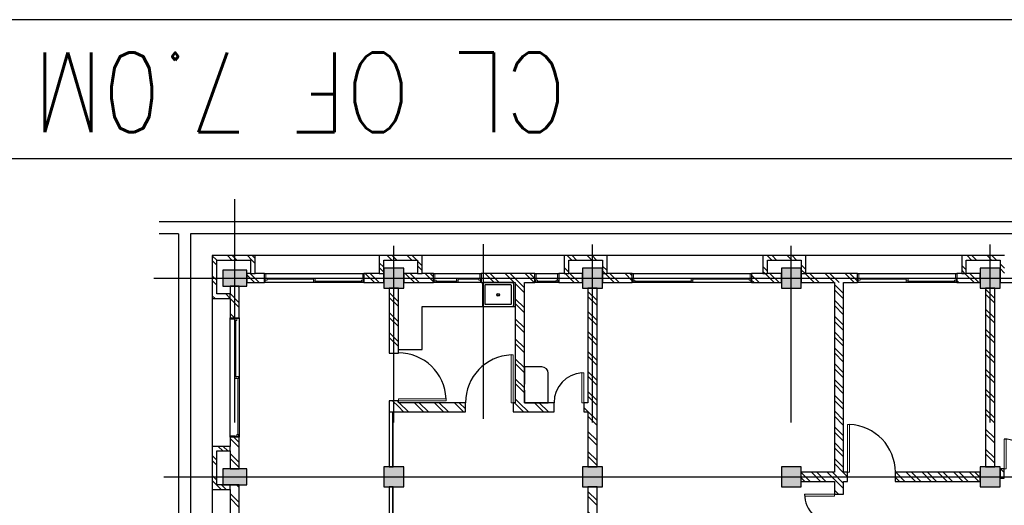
# Model space of a CAD drawing. Header units: inches. Extents: x 0 to 1544102, y 0 to 23144100.
# Tile 180 of 184: x 1154035 to 1178802, y 727606 to 739823. Entities that reach past the tile are written whole.
import ezdxf

# ---------------------------------------------------------------- set-up
doc = ezdxf.new("R2010")
doc.units = ezdxf.units.IN
doc.header["$LTSCALE"] = 1800
doc.header["$MEASUREMENT"] = 0
doc.linetypes.add('Grid Line', pattern=[22.225, 12.7, -3.175, 3.175, -3.175])
doc.layers.get('0').update_dxf_attribs({"color": 253})
doc.layers.add('Road', color=3, linetype='Continuous')
doc.styles.add('ROMANS', font='romans.shx')
pattern_1 = [(45, (-45654.37, 31662), (-251.4472, 251.4472), []), (45, (-45654.37, 32043), (-251.4472, 251.4472), [])]
pattern_2 = [(45, (345775, 135858.22), (-198.87378, 198.87378), []), (45, (345907.58, 135858.22), (-198.87378, 198.87378), [])]

# ---------------------------------------------------------------- blocks, each defined once
blk = doc.blocks.new('M_Double-Flush - D6 1500 x 2100mm-677711-Level 1')
at = {"lineweight": 18}
for p, q in [((-750, -115), (-750, -865)), ((-750, -115), (-699, -115)), ((-699, -115), (-699, -865)), ((699, -115), (699, -863)), ((750, -115), (699, -115)), ((750, -115), (750, -865)), ((-750, -865), (-699, -865))]:
    blk.add_line(p, q, dxfattribs=at)
for centre, start, end in [((-750, -115), 270, 360), ((750, -115), 180, 270)]:
    blk.add_arc(centre, 750, start, end)
blk = doc.blocks.new('M_Single-Flush - D5 1200 x 2100mm-680661-Level 1')
at = {"lineweight": 18}
for p, q in [((549, -115), (549, -1316)), ((600, -115), (549, -115)), ((600, -115), (600, -1316)), ((600, -1316), (549, -1316))]:
    blk.add_line(p, q, dxfattribs=at)
blk.add_arc((600, -115), 1202, 180, 267.5676)
blk = doc.blocks.new('M_Sliding with Trim - W2 2500 x1200mm-430503-Level 1')
at = {"lineweight": 18}
for p, q in [((-1218.25, 115), (-1250, 115)), ((-1218.25, -7.1), (-1218.25, 115)), ((1218.25, 115), (1250, 115)), ((1218.25, -7.1), (1218.25, 115)), ((1250, 115), (1250, -115)), ((-1250, -115), (-1230.95, -115)), ((-1230.95, -7.1), (-1218.25, -7.1)), ((-1230.95, -115), (-1230.95, -7.1)), ((-1186.5, -51.55), (-1230.95, -51.55)), ((-1218.25, -7.1), (-1186.5, -7.1)), ((-1186.5, -7.1), (-1186.5, -51.55)), ((-22.225, -29.325), (-1186.5, -29.325)), ((-22.225, -7.1), (22.225, -7.1)), ((-22.225, -96), (-22.225, -7.1)), ((22.225, -51.55), (-22.225, -51.55)), ((22.225, -96), (-22.225, -96)), ((22.225, -7.1), (22.225, -96)), ((22.225, -73.775), (1186.5, -73.775)), ((1186.5, -51.55), (1230.95, -51.55)), ((1186.5, -96), (1186.5, -51.55)), ((1230.95, -96), (1186.5, -96)), ((1230.95, -7.1), (1218.25, -7.1)), ((1230.95, -115), (1230.95, -7.1)), ((1250, -115), (1230.95, -115))]:
    blk.add_line(p, q, dxfattribs=at)
blk = doc.blocks.new('M_Sliding with Trim - W1 3000 x1200mm-366998-Level 1')
at = {"lineweight": 18}
for p, q in [((-1500, 115), (-1480.95, 115)), ((-1480.95, 115), (-1480.95, 7.1)), ((-1436.5, 51.55), (-1480.95, 51.55)), ((-1480.95, 7.1), (-1468.25, 7.1)), ((-1468.25, 7.1), (-1436.5, 7.1)), ((-1468.25, 7.1), (-1468.25, -115)), ((-1436.5, 7.1), (-1436.5, 51.55)), ((-22.225, 29.325), (-1436.5, 29.325)), ((-22.225, 96), (-22.225, 7.1)), ((22.225, 96), (-22.225, 96)), ((22.225, 51.55), (-22.225, 51.55)), ((-22.225, 7.1), (22.225, 7.1)), ((22.225, 7.1), (22.225, 96)), ((22.225, 73.775), (1436.5, 73.775)), ((1436.5, 96), (1436.5, 51.55)), ((1480.95, 96), (1436.5, 96)), ((1436.5, 51.55), (1480.95, 51.55)), ((1468.25, 7.1), (1468.25, -115)), ((1480.95, 7.1), (1468.25, 7.1)), ((1480.95, 115), (1480.95, 7.1)), ((1500, 115), (1480.95, 115)), ((1500, -115), (1500, 115)), ((-1468.25, -115), (-1500, -115)), ((1468.25, -115), (1500, -115))]:
    blk.add_line(p, q, dxfattribs=at)
blk = doc.blocks.new('M_Double-Flush - D2 1500 x 2100mm-359630-Level 1')
at = {"lineweight": 18}
for p, q in [((-750, 865), (-699, 865)), ((-750, 115), (-750, 865)), ((-699, 115), (-699, 865)), ((699, 115), (699, 863)), ((750, 115), (750, 865)), ((-750, 115), (-699, 115)), ((750, 115), (699, 115))]:
    blk.add_line(p, q, dxfattribs=at)
for centre, start, end in [((-750, 115), 0, 90), ((750, 115), 90, 180)]:
    blk.add_arc(centre, 750, start, end)
blk = doc.blocks.new('M_Single-Flush - D5 1200 x 2100mm-680594-Level 1')
at = {"lineweight": 18}
for p, q in [((549, 115), (549, 1316)), ((600, 1316), (549, 1316)), ((600, 115), (600, 1316)), ((600, 115), (549, 115))]:
    blk.add_line(p, q, dxfattribs=at)
blk.add_arc((600, 115), 1202, 92.4324, 180)
blk = doc.blocks.new('M_Single-Flush - D4 -  0750 x 2100mm-425889-Level 1')
at = {"lineweight": 18}
for p, q in [((324, 115), (324, 865)), ((375, 865), (324, 865)), ((375, 115), (375, 865)), ((375, 115), (324, 115))]:
    blk.add_line(p, q, dxfattribs=at)
blk.add_arc((375, 115), 752, 93.8903, 180)
blk = doc.blocks.new('M_Transom - V1 600 X 600-622764-Level 1')
at = {"lineweight": 18}
for p, q in [((-338.1, 115), (-319.05, 115)), ((-319.05, 51.55), (-319.05, 115)), ((-319.05, 96), (-319.05, 51.55)), ((-319.05, 96), (-274.6, 96)), ((-319.05, 51.55), (-274.6, 51.55)), ((-319.05, 51.55), (-306.35, 51.55)), ((-306.35, -115), (-306.35, 51.55)), ((-274.6, 96), (-274.6, 51.55)), ((-274.6, 73.775), (198.4, 73.775)), ((198.4, 96), (198.4, 51.55)), ((242.85, 96), (198.4, 96)), ((242.85, 51.55), (198.4, 51.55)), ((230.15, 51.55), (242.85, 51.55)), ((230.15, 51.55), (230.15, -115)), ((242.85, 51.55), (242.85, 115)), ((261.9, 115), (242.85, 115)), ((242.85, 96), (242.85, 51.55)), ((-306.35, -115), (-338.1, -115)), ((230.15, -115), (261.9, -115))]:
    blk.add_line(p, q, dxfattribs=at)
blk = doc.blocks.new('M_Sliding with Trim - W3 1200 x1200mm-430111-Level 1')
at = {"lineweight": 18}
for p, q in [((-600, 115), (-580.95, 115)), ((-580.95, 115), (-580.95, 7.1)), ((-536.5, 51.55), (-580.95, 51.55)), ((-580.95, 7.1), (-568.25, 7.1)), ((-568.25, 7.1), (-536.5, 7.1)), ((-568.25, 7.1), (-568.25, -115)), ((-536.5, 7.1), (-536.5, 51.55)), ((-22.225, 29.325), (-536.5, 29.325)), ((-22.225, 96), (-22.225, 7.1)), ((22.225, 96), (-22.225, 96)), ((22.225, 51.55), (-22.225, 51.55)), ((-22.225, 7.1), (22.225, 7.1)), ((22.225, 7.1), (22.225, 96)), ((22.225, 73.775), (536.5, 73.775)), ((536.5, 96), (536.5, 51.55)), ((580.95, 96), (536.5, 96)), ((536.5, 51.55), (580.95, 51.55)), ((568.25, 7.1), (568.25, -115)), ((580.95, 7.1), (568.25, 7.1)), ((580.95, 115), (580.95, 7.1)), ((600, 115), (580.95, 115)), ((600, -115), (600, 115)), ((-568.25, -115), (-600, -115)), ((568.25, -115), (600, -115))]:
    blk.add_line(p, q, dxfattribs=at)
blk = doc.blocks.new('A$C47285893')
for points in [[(56, -41), (56, 676, 0.414214), (21, 711), (-509, 711, 0.414214), (-544, 676), (-544, -41, 0.414214), (-509, -76), (21, -76, 0.414214)], [(0, 0), (0, 635, 0.414214), (-20, 655), (-467, 655, 0.414214), (-488, 635), (-488, 0, 0.414214), (-467, -20), (-20, -20, 0.414214)]]:
    blk.add_lwpolyline(points, format="xyb", close=True)
for radius in [33.3, 25]:
    blk.add_circle((-240, 318), radius)
blk = doc.blocks.new('A$C6CC2746C')
at = {"lineweight": 9}
h = blk.add_hatch(dxfattribs=at)
h.set_pattern_fill('FP_1', color=256, style=0, pattern_type=2)
h.set_pattern_definition(pattern_1)
h.paths.add_polyline_path([(-39606, 2139), (-39376, 2139), (-39376, 2239), (-39606, 2239)], flags=0)
h.paths.add_polyline_path([(-39376, 3739), (-39376, 6639), (-39606, 6639), (-39606, 3739)], flags=0)
h = blk.add_hatch(dxfattribs=at)
h.set_pattern_fill('FP_1', color=256, style=0, pattern_type=2)
h.set_pattern_definition(pattern_1)
h.paths.add_polyline_path([(-44291, 2139), (-44291, 2254), (-44971, 2254), (-44971, 2139), (-44856, 2139)], flags=0)
h = blk.add_hatch(dxfattribs=at)
h.set_pattern_fill('FP_1', color=256, style=0, pattern_type=2)
h.set_pattern_definition(pattern_1)
h.paths.add_polyline_path([(-44856, 1289), (-44856, 2139), (-44971, 2139), (-44971, 1289)], flags=0)
for points in [[(-44156, 1639), (-44156, 2139), (-44656, 2139), (-44656, 1639)], [(-39156, 1639), (-39156, 2139), (-39656, 2139), (-39656, 1639)], [(-44156, -3361), (-44156, -2861), (-44656, -2861), (-44656, -3361)], [(-39156, -3361), (-39156, -2861), (-39656, -2861), (-39656, -3361)], [(-44156, -8361), (-44156, -7861), (-44656, -7861), (-44656, -8361)], [(-39156, -8361), (-39156, -7861), (-39656, -7861), (-39656, -8361)], [(-44156, -13361), (-44156, -12861), (-44656, -12861), (-44656, -13361)], [(-39156, -13361), (-39156, -12861), (-39656, -12861), (-39656, -13361)], [(-44206, -17411), (-44206, -16811), (-44606, -16811), (-44606, -17411)], [(-39206, -17411), (-39206, -16811), (-39606, -16811), (-39606, -17411)]]:
    blk.add_hatch(color=256).paths.add_polyline_path(points, flags=0)
h = blk.add_hatch(dxfattribs=at)
h.set_pattern_fill('FP_1', color=256, style=0, pattern_type=2)
h.set_pattern_definition(pattern_1)
h.paths.add_polyline_path([(-39656, 1774), (-39656, 2004), (-44156, 2004), (-44156, 1774), (-43867, 1774)], flags=0)
h = blk.add_hatch(dxfattribs=at)
h.set_pattern_fill('FP_1', color=256, style=0, pattern_type=2)
h.set_pattern_definition(pattern_1)
h.paths.add_polyline_path([(-44521, -2861), (-44291, -2861), (-44291, -1446), (-44521, -1446), (-44521, -2746)], flags=0)
h.paths.add_polyline_path([(-44521, 1054), (-44291, 1054), (-44291, 1639), (-44521, 1639), (-44521, 1174)], flags=0)
h = blk.add_hatch(dxfattribs=at)
h.set_pattern_fill('ANSI32', color=256, scale=750, style=0)
h.set_pattern_definition(pattern_2)
h.paths.add_polyline_path([(-39291, -1796), (-39291, -1696), (-39521, -1696), (-39521, -1796)], flags=0)
h.paths.add_polyline_path([(-39291, -496), (-39291, 1639), (-39521, 1639), (-39521, -496)], flags=0)
h = blk.add_hatch(dxfattribs=at)
h.set_pattern_fill('FP_1', color=256, style=0, pattern_type=2)
h.set_pattern_definition(pattern_1)
h.paths.add_polyline_path([(-44521, 1174), (-44521, 1289), (-44971, 1289), (-44971, 1174)], flags=0)
h = blk.add_hatch(dxfattribs=at)
h.set_pattern_fill('ANSI32', color=256, scale=750, style=0)
h.set_pattern_definition(pattern_2)
h.paths.add_polyline_path([(-39291, -2026), (-39291, -1796), (-44291, -1796), (-44291, -2026), (-43867, -2026)], flags=0)
h = blk.add_hatch(dxfattribs=at)
h.set_pattern_fill('ANSI32', color=256, scale=750, style=0)
h.set_pattern_definition(pattern_2)
h.paths.add_polyline_path([(-37291, -2026), (-37291, -1796), (-37474, -1796), (-37474, -2026)], flags=0)
h.paths.add_polyline_path([(-39291, -2026), (-38974, -2026), (-38974, -1796), (-39291, -1796)], flags=0)
h = blk.add_hatch(dxfattribs=at)
h.set_pattern_fill('ANSI32', color=256, scale=750, style=0)
h.set_pattern_definition(pattern_2)
h.paths.add_polyline_path([(-39406, -2026), (-39521, -2026), (-39521, -2861), (-39406, -2861)])
h.paths.add_polyline_path([(-39291, -2026), (-39406, -2026), (-39406, -2861), (-39291, -2861)])
h = blk.add_hatch(dxfattribs=at)
h.set_pattern_fill('FP_1', color=256, style=0, pattern_type=2)
h.set_pattern_definition(pattern_1)
h.paths.add_polyline_path([(-44521, -2861), (-44521, -2746), (-44971, -2746), (-44971, -2861), (-44856, -2861)], flags=0)
h = blk.add_hatch(dxfattribs=at)
h.set_pattern_fill('FP_1', color=256, style=0, pattern_type=2)
h.set_pattern_definition(pattern_1)
h.paths.add_polyline_path([(-44856, -3826), (-44856, -2861), (-44971, -2861), (-44971, -3826)], flags=0)
h = blk.add_hatch(dxfattribs=at)
h.set_pattern_fill('FP_1', color=256, style=0, pattern_type=2)
h.set_pattern_definition(pattern_1)
h.paths.add_polyline_path([(-44521, -7861), (-44291, -7861), (-44291, -7111), (-44521, -7111), (-44521, -7746)], flags=0)
h.paths.add_polyline_path([(-44521, -4111), (-44291, -4111), (-44291, -3361), (-44521, -3361), (-44521, -3826)], flags=0)
h = blk.add_hatch(dxfattribs=at)
h.set_pattern_fill('FP_1', color=256, style=0, pattern_type=2)
h.set_pattern_definition(pattern_1)
h.paths.add_polyline_path([(-44521, -3826), (-44521, -3711), (-44856, -3711), (-44856, -3826)], flags=0)
h = blk.add_hatch(dxfattribs=at)
h.set_pattern_fill('FP_1', color=256, style=0, pattern_type=2)
h.set_pattern_definition(pattern_1)
h.paths.add_polyline_path([(-44521, -7861), (-44521, -7746), (-44971, -7746), (-44971, -7861), (-44856, -7861)], flags=0)
h = blk.add_hatch(dxfattribs=at)
h.set_pattern_fill('FP_1', color=256, style=0, pattern_type=2)
h.set_pattern_definition(pattern_1)
h.paths.add_polyline_path([(-44856, -8826), (-44856, -7861), (-44971, -7861), (-44971, -8826)], flags=0)
h = blk.add_hatch(dxfattribs=at)
h.set_pattern_fill('FP_1', color=256, style=0, pattern_type=2)
h.set_pattern_definition(pattern_1)
h.paths.add_polyline_path([(-39656, -8226), (-39656, -7996), (-44156, -7996), (-44156, -8226), (-40289, -8226)], flags=0)
h = blk.add_hatch(dxfattribs=at)
h.set_pattern_fill('FP_1', color=256, style=0, pattern_type=2)
h.set_pattern_definition(pattern_1)
h.paths.add_polyline_path([(-34656, -8226), (-34656, -7996), (-39156, -7996), (-39156, -8226), (-36712, -8226)], flags=0)
h = blk.add_hatch(dxfattribs=at)
h.set_pattern_fill('FP_1', color=256, style=0, pattern_type=2)
h.set_pattern_definition(pattern_1)
h.paths.add_polyline_path([(-44291, -12861), (-44291, -12111), (-44521, -12111), (-44521, -12861)], flags=0)
h.paths.add_polyline_path([(-44521, -10911), (-44291, -10911), (-44291, -9561), (-44521, -9561)], flags=0)
h.paths.add_polyline_path([(-44521, -8961), (-44291, -8961), (-44291, -8361), (-44521, -8361), (-44521, -8826)], flags=0)
h = blk.add_hatch(dxfattribs=at)
h.set_pattern_fill('FP_1', color=256, style=0, pattern_type=2)
h.set_pattern_definition(pattern_1)
h.paths.add_polyline_path([(-41041, -12996), (-41041, -11306), (-41271, -11306), (-41271, -12996)], flags=0)
h.paths.add_polyline_path([(-41271, -10106), (-41041, -10106), (-41041, -9076), (-41271, -9076), (-41271, -10056)], flags=0)
h.paths.add_polyline_path([(-41041, -8326), (-41041, -8226), (-41271, -8226), (-41271, -8326)], flags=0)
h = blk.add_hatch(dxfattribs=at)
h.set_pattern_fill('FP_1', color=256, style=0, pattern_type=2)
h.set_pattern_definition(pattern_1)
h.paths.add_polyline_path([(-44521, -8826), (-44521, -8711), (-44856, -8711), (-44856, -8826)], flags=0)
h = blk.add_hatch(dxfattribs=at)
h.set_pattern_fill('FP_1', color=256, style=0, pattern_type=2)
h.set_pattern_definition(pattern_1)
h.paths.add_polyline_path([(-41271, -10056), (-41271, -9826), (-44291, -9826), (-44291, -10056), (-41407, -10056)], flags=0)
h = blk.add_hatch(dxfattribs=at)
h.set_pattern_fill('FP_1', color=256, style=0, pattern_type=2)
h.set_pattern_definition(pattern_1)
h.paths.add_polyline_path([(-44521, -12511), (-44521, -12396), (-44971, -12396), (-44971, -12511), (-44856, -12511)], flags=0)
h = blk.add_hatch(dxfattribs=at)
h.set_pattern_fill('FP_1', color=256, style=0, pattern_type=2)
h.set_pattern_definition(pattern_1)
h.paths.add_polyline_path([(-44856, -13476), (-44856, -12511), (-44971, -12511), (-44971, -13476)], flags=0)
h = blk.add_hatch(dxfattribs=at)
h.set_pattern_fill('FP_1', color=256, style=0, pattern_type=2)
h.set_pattern_definition(pattern_1)
h.paths.add_polyline_path([(-41041, -13226), (-41041, -12996), (-41321, -12996), (-41321, -13226)], flags=0)
h.paths.add_polyline_path([(-42521, -13226), (-42521, -12996), (-44156, -12996), (-44156, -13226), (-43867, -13226)], flags=0)
h = blk.add_hatch(dxfattribs=at)
h.set_pattern_fill('FP_1', color=256, style=0, pattern_type=2)
h.set_pattern_definition(pattern_1)
h.paths.add_polyline_path([(-44521, -13476), (-44521, -13361), (-44856, -13361), (-44856, -13476)], flags=0)
h = blk.add_hatch(dxfattribs=at)
h.set_pattern_fill('FP_1', color=256, style=0, pattern_type=2)
h.set_pattern_definition(pattern_1)
h.paths.add_polyline_path([(-44291, -16811), (-44291, -16361), (-44521, -16361), (-44521, -16811)], flags=0)
h.paths.add_polyline_path([(-44291, -13861), (-44291, -13361), (-44521, -13361), (-44521, -13861)], flags=0)
h = blk.add_hatch(dxfattribs=at)
h.set_pattern_fill('FP_1', color=256, style=0, pattern_type=2)
h.set_pattern_definition(pattern_1)
h.paths.add_polyline_path([(-44971, -17676), (-44856, -17676), (-44856, -16596), (-44971, -16596), (-44971, -17366)], flags=0)
h = blk.add_hatch(dxfattribs=at)
h.set_pattern_fill('FP_1', color=256, style=0, pattern_type=2)
h.set_pattern_definition(pattern_1)
h.paths.add_polyline_path([(-44521, -16711), (-44521, -16596), (-44856, -16596), (-44856, -16711)], flags=0)
h = blk.add_hatch(dxfattribs=at)
h.set_pattern_fill('FP_1', color=256, style=0, pattern_type=2)
h.set_pattern_definition(pattern_1)
h.paths.add_polyline_path([(-39606, -17226), (-39606, -16996), (-40406, -16996), (-40406, -17226), (-40056, -17226)], flags=0)
h.paths.add_polyline_path([(-44006, -17226), (-43406, -17226), (-43406, -16996), (-44206, -16996), (-44206, -17226)], flags=0)
h = blk.add_hatch(dxfattribs=at)
h.set_pattern_fill('FP_1', color=256, style=0, pattern_type=2)
h.set_pattern_definition(pattern_1)
h.paths.add_polyline_path([(-34721, -17226), (-34606, -17226), (-34606, -16996), (-35406, -16996), (-35406, -17226), (-34923, -17226)], flags=0)
h.paths.add_polyline_path([(-39206, -17226), (-38406, -17226), (-38406, -16996), (-39206, -16996)], flags=0)
h = blk.add_hatch(dxfattribs=at)
h.set_pattern_fill('FP_1', color=256, style=0, pattern_type=2)
h.set_pattern_definition(pattern_1)
h.paths.add_polyline_path([(-43891, -17561), (-43891, -17226), (-44006, -17226), (-44006, -17561)], flags=0)
h = blk.add_hatch(dxfattribs=at)
h.set_pattern_fill('FP_1', color=256, style=0, pattern_type=2)
h.set_pattern_definition(pattern_1)
h.paths.add_polyline_path([(-40056, -17676), (-40056, -17226), (-40171, -17226), (-40171, -17676)], flags=0)
h = blk.add_hatch(dxfattribs=at)
h.set_pattern_fill('FP_1', color=256, style=0, pattern_type=2)
h.set_pattern_definition(pattern_1)
h.paths.add_polyline_path([(-39091, -17561), (-39091, -17226), (-39206, -17226), (-39206, -17561)], flags=0)
h = blk.add_hatch(dxfattribs=at)
h.set_pattern_fill('FP_1', color=256, style=0, pattern_type=2)
h.set_pattern_definition(pattern_1)
h.paths.add_polyline_path([(-44856, -17676), (-43891, -17676), (-43891, -17561), (-44856, -17561)], flags=0)
h = blk.add_hatch(dxfattribs=at)
h.set_pattern_fill('FP_1', color=256, style=0, pattern_type=2)
h.set_pattern_definition(pattern_1)
h.paths.add_polyline_path([(-39091, -17676), (-39091, -17561), (-40056, -17561), (-40056, -17676)], flags=0)
at = {"linetype": 'Grid Line'}
for p, q in [((-44406, -19143), (-44406, 14468)), ((-39406, -18899), (-39406, 12869)), ((-768, 1889), (-45250, 1889)), ((-768, -3111), (-45221, -3111)), ((-768, -8111), (-45251, -8111)), ((-12291, -10856), (-45257, -10856)), ((-768, -13111), (-45213, -13111)), ((-768, -17111), (-46391, -17111))]:
    blk.add_line(p, q, dxfattribs=at)
for p, q in [((-45821, 13304), (-45821, -19014)), ((-45521, 13004), (-45521, -18226)), ((-44156, 2139), (-44656, 2139)), ((-44656, 2139), (-44656, 1639)), ((-44156, 1639), (-44156, 2139)), ((-39156, 2139), (-39656, 2139)), ((-39656, 2139), (-39656, 1639)), ((-39156, 1639), (-39156, 2139)), ((-44656, 1639), (-44156, 1639)), ((-39656, 1639), (-39156, 1639)), ((-44521, 1174), (-44521, 1289)), ((-44971, 1174), (-44971, -2746)), ((-44521, -1446), (-44521, 1054)), ((-44291, 1054), (-44291, -1446)), ((-44156, -2861), (-44656, -2861)), ((-44656, -2861), (-44656, -3361)), ((-44521, -2861), (-44521, -2746)), ((-44156, -3361), (-44156, -2861)), ((-39156, -2861), (-39656, -2861)), ((-39656, -2861), (-39656, -3361)), ((-39156, -3361), (-39156, -2861)), ((-44656, -3361), (-44156, -3361)), ((-39656, -3361), (-39156, -3361)), ((-44521, -3826), (-44521, -3711)), ((-44971, -3826), (-44971, -7746)), ((-44521, -7111), (-44521, -4111)), ((-44291, -4111), (-44291, -7111)), ((-44156, -7861), (-44656, -7861)), ((-44656, -7861), (-44656, -8361)), ((-44521, -7861), (-44521, -7746)), ((-44156, -8361), (-44156, -7861)), ((-39156, -7861), (-39656, -7861)), ((-39656, -7861), (-39656, -8361)), ((-39156, -8361), (-39156, -7861)), ((-44656, -8361), (-44156, -8361)), ((-39656, -8361), (-39156, -8361)), ((-44971, -8826), (-44971, -12396)), ((-44521, -8826), (-44521, -8711)), ((-44521, -9561), (-44521, -8961)), ((-44291, -8961), (-44291, -9561)), ((-42171, -9386), (-42171, -9826)), ((-41271, -9226), (-42011, -9226)), ((-41271, -9826), (-41271, -9226)), ((-42171, -9826), (-41738, -9826)), ((-41586, -9826), (-41271, -9826)), ((-43691, -12396), (-43691, -10056)), ((-44521, -12111), (-44521, -10911)), ((-44291, -10911), (-44291, -12111)), ((-44521, -12511), (-44521, -12396)), ((-42611, -12396), (-43691, -12396)), ((-42611, -12996), (-42611, -12396)), ((-44156, -12861), (-44656, -12861)), ((-44656, -12861), (-44656, -13361)), ((-44156, -13361), (-44156, -12861)), ((-39156, -12861), (-39656, -12861)), ((-39656, -12861), (-39656, -13361)), ((-39156, -13361), (-39156, -12861)), ((-41041, -13226), (-41041, -13126)), ((-44656, -13361), (-44156, -13361)), ((-44521, -13476), (-44521, -13361)), ((-39656, -13132), (-41041, -13132)), ((-39656, -13220), (-41041, -13220)), ((-39656, -13361), (-39156, -13361)), ((-35956, -13132), (-39156, -13132)), ((-35956, -13220), (-39156, -13220)), ((-44971, -13476), (-44971, -16596)), ((-44521, -16361), (-44521, -13861)), ((-44291, -13861), (-44291, -16361)), ((-44206, -16811), (-44606, -16811)), ((-44606, -16811), (-44606, -17411)), ((-44521, -16711), (-44521, -16596)), ((-44206, -17411), (-44206, -16811)), ((-39206, -16811), (-39606, -16811)), ((-39606, -16811), (-39606, -17411)), ((-39206, -17411), (-39206, -16811)), ((-43406, -16996), (-40406, -16996)), ((-43891, -17226), (-44006, -17226)), ((-40406, -17226), (-43406, -17226)), ((-40056, -17226), (-40171, -17226)), ((-39091, -17226), (-39206, -17226)), ((-44606, -17411), (-44206, -17411)), ((-39606, -17411), (-39206, -17411)), ((-43891, -17676), (-40171, -17676)), ((-39091, -17676), (-34721, -17676)), ((-45521, -18226), (-33146, -18226)), ((-45521, -18526), (-45521, -19014)), ((-45521, -18526), (-33146, -18526))]:
    blk.add_line(p, q)
at = {"lineweight": 25}
for p, q in [((-44291, 2139), (-44291, 3639)), ((-44971, 2254), (-44971, 1174)), ((-39606, 2239), (-39606, 2139)), ((-39376, 2239), (-39606, 2239)), ((-39376, 2139), (-39376, 2239)), ((-44856, 2139), (-44291, 2139)), ((-44856, 1289), (-44856, 2139)), ((-39656, 2004), (-44156, 2004)), ((-44156, 2004), (-44156, 1774)), ((-39656, 1774), (-39656, 2004)), ((-39606, 2139), (-39376, 2139)), ((-44156, 1774), (-39656, 1774)), ((-44521, 1639), (-44521, 1289)), ((-44291, 1639), (-44521, 1639)), ((-44291, 1054), (-44291, 1639)), ((-39521, 1639), (-39521, -496)), ((-39291, 1639), (-39521, 1639)), ((-39291, -496), (-39291, 1639)), ((-44521, 1289), (-44856, 1289)), ((-44971, 1174), (-44521, 1174)), ((-44521, 1174), (-44521, 1054)), ((-44521, 1054), (-44291, 1054)), ((-39521, -496), (-39291, -496)), ((-44521, -1446), (-44521, -2746)), ((-44291, -1446), (-44521, -1446)), ((-44291, -1796), (-44291, -1446)), ((-39521, -1696), (-39521, -1796)), ((-39291, -1696), (-39521, -1696)), ((-39291, -1796), (-39291, -1696)), ((-39521, -1796), (-44291, -1796)), ((-38974, -1796), (-39291, -1796)), ((-38974, -2026), (-38974, -1796)), ((-44291, -2861), (-44291, -2026)), ((-44291, -2026), (-39521, -2026)), ((-39521, -2026), (-39521, -2861)), ((-39291, -2026), (-38974, -2026)), ((-39291, -2861), (-39291, -2026)), ((-44521, -2746), (-44971, -2746)), ((-44971, -2746), (-44971, -3826)), ((-44856, -2861), (-44291, -2861)), ((-44856, -3711), (-44856, -2861)), ((-39291, -2861), (-39521, -2861)), ((-44291, -3361), (-44521, -3361)), ((-44521, -3361), (-44521, -3711)), ((-44291, -4111), (-44291, -3361)), ((-44521, -3711), (-44856, -3711)), ((-44971, -3826), (-44521, -3826)), ((-44521, -3826), (-44521, -4111)), ((-44521, -4111), (-44291, -4111)), ((-44291, -7111), (-44521, -7111)), ((-44521, -7111), (-44521, -7746)), ((-44291, -7861), (-44291, -7111)), ((-44521, -7746), (-44971, -7746)), ((-44971, -7746), (-44971, -8826)), ((-44856, -7861), (-44291, -7861)), ((-44856, -8711), (-44856, -7861)), ((-39656, -7996), (-44156, -7996)), ((-44156, -7996), (-44156, -8226)), ((-39656, -8226), (-39656, -7996)), ((-37291, -7996), (-39156, -7996)), ((-39156, -7996), (-39156, -8226)), ((-44521, -8361), (-44521, -8711)), ((-44291, -8361), (-44521, -8361)), ((-44291, -8961), (-44291, -8361)), ((-44156, -8226), (-41271, -8226)), ((-41271, -8226), (-41271, -8326)), ((-41271, -8326), (-41041, -8326)), ((-41041, -8226), (-39656, -8226)), ((-41041, -8326), (-41041, -8226)), ((-39156, -8226), (-34656, -8226)), ((-44971, -8826), (-44521, -8826)), ((-44521, -8711), (-44856, -8711)), ((-44521, -8826), (-44521, -8961)), ((-44521, -8961), (-44291, -8961)), ((-41041, -9076), (-41271, -9076)), ((-41271, -9076), (-41271, -9826)), ((-41041, -10106), (-41041, -9076)), ((-44521, -9561), (-44521, -10911)), ((-44291, -9561), (-44521, -9561)), ((-44291, -9826), (-44291, -9561)), ((-41271, -9826), (-44291, -9826)), ((-44291, -10911), (-44291, -10056)), ((-44291, -10056), (-41271, -10056)), ((-41271, -10056), (-41271, -10106)), ((-41271, -10106), (-41041, -10106)), ((-44521, -10911), (-44291, -10911)), ((-41041, -11306), (-41271, -11306)), ((-41271, -11306), (-41271, -12996)), ((-41041, -13126), (-41041, -11306)), ((-44521, -12111), (-44521, -12396)), ((-44291, -12111), (-44521, -12111)), ((-44291, -12861), (-44291, -12111)), ((-44521, -12396), (-44971, -12396)), ((-44971, -12396), (-44971, -13476)), ((-44856, -12511), (-44521, -12511)), ((-44856, -13361), (-44856, -12511)), ((-44521, -12511), (-44521, -12861)), ((-44521, -12861), (-44291, -12861)), ((-42521, -12996), (-44156, -12996)), ((-44156, -12996), (-44156, -13226)), ((-42521, -13226), (-42521, -12996)), ((-41271, -12996), (-41321, -12996)), ((-41321, -12996), (-41321, -13226)), ((-39656, -13126), (-41041, -13126)), ((-39656, -13226), (-39656, -13126)), ((-35956, -13126), (-39156, -13126)), ((-39156, -13126), (-39156, -13226)), ((-44291, -13361), (-44856, -13361)), ((-44291, -13861), (-44291, -13361)), ((-44156, -13226), (-42521, -13226)), ((-41321, -13226), (-41041, -13226)), ((-41041, -13226), (-39656, -13226)), ((-39156, -13226), (-35956, -13226)), ((-44971, -13476), (-44521, -13476)), ((-44521, -13476), (-44521, -13861)), ((-44521, -13861), (-44291, -13861)), ((-44291, -16361), (-44521, -16361)), ((-44521, -16361), (-44521, -16596)), ((-44291, -16811), (-44291, -16361)), ((-44971, -16596), (-44971, -17676)), ((-44521, -16596), (-44971, -16596)), ((-44856, -17561), (-44856, -16711)), ((-44856, -16711), (-44521, -16711)), ((-44521, -16711), (-44521, -16811)), ((-44521, -16811), (-44291, -16811)), ((-43406, -16996), (-44206, -16996)), ((-44206, -16996), (-44206, -17226)), ((-43406, -17226), (-43406, -16996)), ((-39606, -16996), (-40406, -16996)), ((-40406, -16996), (-40406, -17226)), ((-39606, -17226), (-39606, -16996)), ((-38406, -16996), (-39206, -16996)), ((-39206, -16996), (-39206, -17561)), ((-44206, -17226), (-44006, -17226)), ((-44006, -17226), (-44006, -17561)), ((-43891, -17226), (-43406, -17226)), ((-43891, -17676), (-43891, -17226)), ((-40406, -17226), (-40171, -17226)), ((-40171, -17226), (-40171, -17676)), ((-40056, -17226), (-39606, -17226)), ((-40056, -17561), (-40056, -17226)), ((-39091, -17226), (-38406, -17226)), ((-39091, -17676), (-39091, -17226)), ((-44006, -17561), (-44856, -17561)), ((-39206, -17561), (-40056, -17561)), ((-44971, -17676), (-43891, -17676)), ((-40171, -17676), (-39091, -17676))]:
    blk.add_line(p, q, dxfattribs=at)
blk.add_arc((-42011, -9386), 160, 90, 180)
for name, p, rotation in [('M_Double-Flush - D6 1500 x 2100mm-677711-Level 1', (-39491, 2989), 270), ('M_Sliding with Trim - W2 2500 x1200mm-430503-Level 1', (-44406, -196), 90), ('M_Single-Flush - D5 1200 x 2100mm-680661-Level 1', (-39406, -1096), 270), ('M_Double-Flush - D2 1500 x 2100mm-359630-Level 1', (-38224, -1911), 180), ('M_Sliding with Trim - W1 3000 x1200mm-366998-Level 1', (-44406, -5611), 270), ('M_Single-Flush - D4 -  0750 x 2100mm-425889-Level 1', (-41156, -8701), 90), ('M_Transom - V1 600 X 600-622764-Level 1', (-44406, -9299), 270), ('M_Single-Flush - D5 1200 x 2100mm-680594-Level 1', (-41156, -10706), 90), ('M_Sliding with Trim - W3 1200 x1200mm-430111-Level 1', (-44406, -11511), 270), ('M_Sliding with Trim - W2 2500 x1200mm-430503-Level 1', (-44406, -15111), 90)]:
    blk.add_blockref(name, p, dxfattribs=dict(rotation=rotation))
at = {"ltscale": 500}
blk.add_blockref('A$C47285893', (-43747, -10804), dxfattribs=at)
for name, p in [('M_Single-Flush - D5 1200 x 2100mm-680594-Level 1', (-41921, -13111)), ('M_Sliding with Trim - W1 3000 x1200mm-366998-Level 1', (-41906, -17111))]:
    blk.add_blockref(name, p)
blk = doc.blocks.new('key plan')
at = {"ltscale": 100}
blk.add_line((-172500, -369001), (-172500, 2750), dxfattribs=at)
at = {"layer": 'Road'}
blk.add_line((-176000, -357250), (-176000, -9003), dxfattribs=at)
at = {"style": 'ROMANS', "width": 0.85}
blk.add_text('CL OF 7.0M WIDE ROAD ', height=2000, rotation=90, dxfattribs=at).set_placement((-173328, -34587, 0))
at = {"ltscale": 100, "rotation": 180}
blk.add_blockref('A$C6CC2746C', (-223406, -43361), dxfattribs=at)

msp = doc.modelspace()

# ---------------------------------------------------------------- block references
at = {"rotation": 89.99999999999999}
msp.add_blockref('key plan', (1133194.68, 912322.72), dxfattribs=at)

doc.saveas('drawing.dxf')
